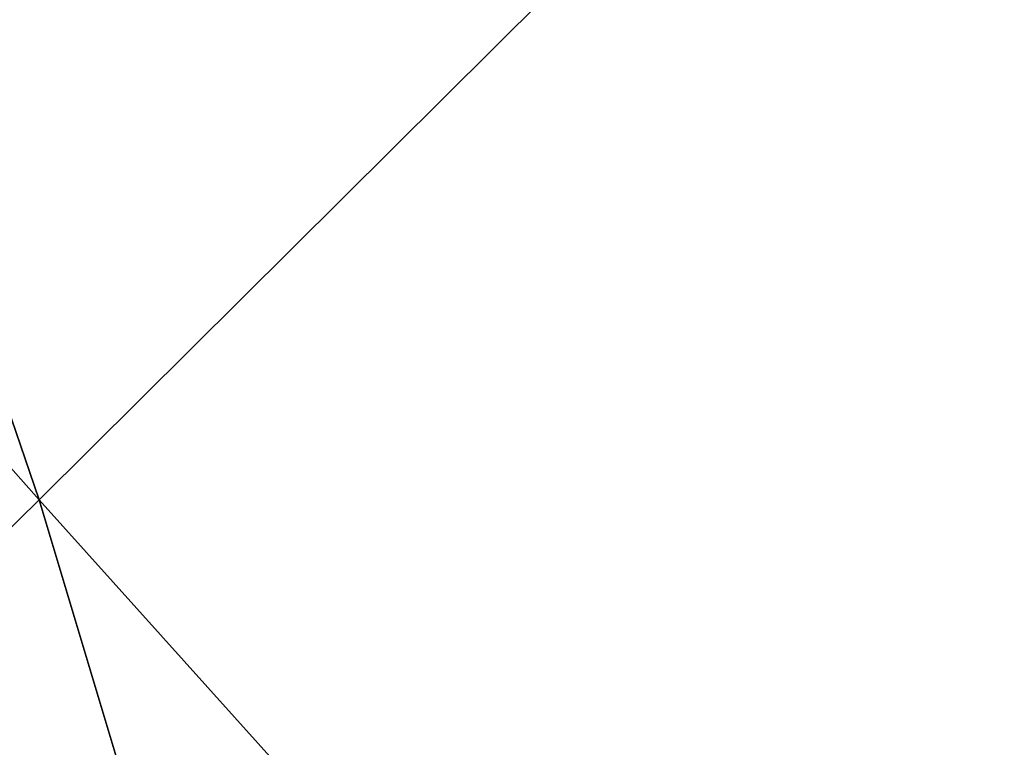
# Model space of a CAD drawing. Header units: metres. Extents: x -42 to 201, y -88 to 88.
# Tile 222 of 256: x 78.41993 to 78.42701, y -65.99158 to -65.98635. Entities that reach past the tile are written whole.
import ezdxf

# ---------------------------------------------------------------- set-up
doc = ezdxf.new("R2010")
doc.units = ezdxf.units.M
doc.layers.add('solid_500770_01', color=7, linetype='CONTINUOUS')
doc.layers.add('solid_500770_02', color=7, linetype='CONTINUOUS')

msp = doc.modelspace()

# ---------------------------------------------------------------- linework, layer by layer
at = {"layer": 'solid_500770_01'}
for points in [[(79.94445, -64.476387, 18.451338), (78.420067, -65.989799, 18.3932), (81.562614, -69.480278, 18.740084)], [(78.420067, -65.989799, 18.3932), (76.891273, -67.496826, 18.30024), (79.949226, -71.077003, 18.647205)], [(81.562614, -69.480278, 18.740084), (78.420067, -65.989799, 18.3932), (79.949226, -71.077003, 18.647205)]]:
    msp.add_3dface(points, dxfattribs=at)
at = {"layer": 'solid_500770_02'}
for points in [[(76.730202, -61.069832, 18.067427), (75.303719, -62.488239, 18.00749), (78.420067, -65.989799, 18.3932)], [(79.94445, -64.476387, 18.451338), (76.730202, -61.069832, 18.067427), (78.420067, -65.989799, 18.3932)], [(78.420067, -65.989799, 18.3932), (75.303719, -62.488239, 18.00749), (76.891273, -67.496826, 18.30024)]]:
    msp.add_3dface(points, dxfattribs=at)

doc.saveas('drawing.dxf')
